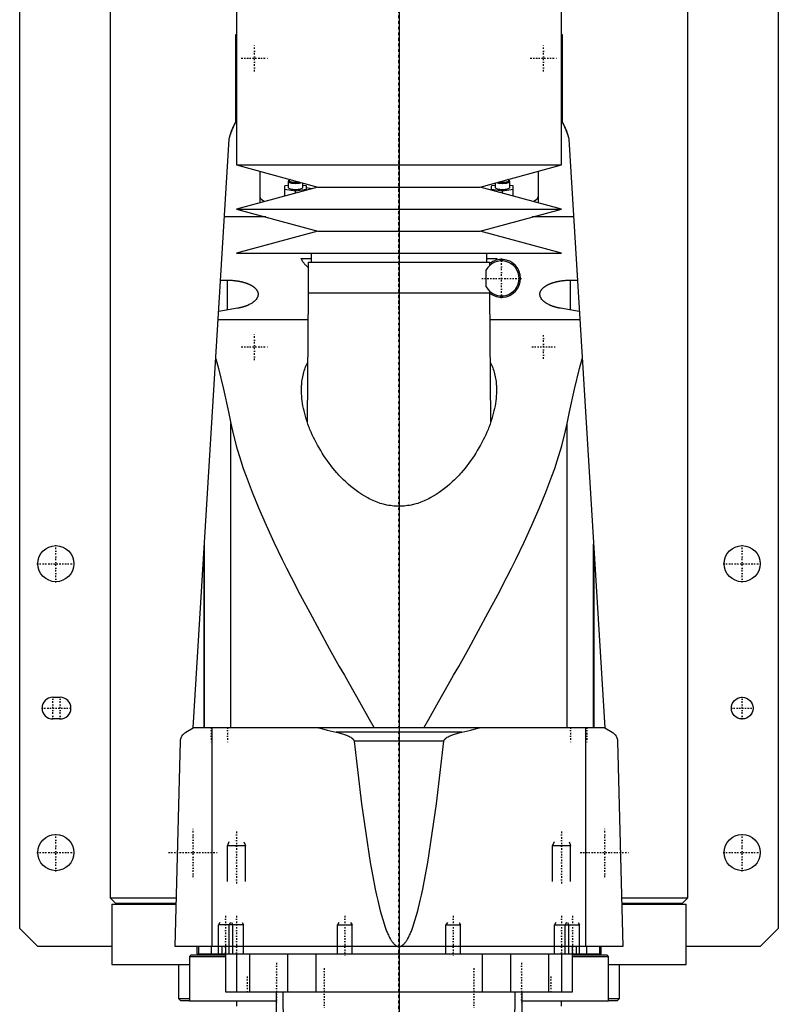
# Model space of a CAD drawing. Extents: x -105 to 105, y -139 to 487.
# Tile 4 of 5: x -105 to 105, y 0 to 273. Entities that reach past the tile are written whole.
import ezdxf

# ---------------------------------------------------------------- set-up
doc = ezdxf.new("R2010")
doc.units = 0
doc.linetypes.add('CENTER', pattern=[1.5, 0.45, -0.5, 0.05, -0.5])
for name, color, linetype in [('AM_0', 7, 'CONTINUOUS'), ('AM_10', 7, 'CONTINUOUS'), ('AM_7', 7, 'CENTER')]:
    doc.layers.add(name, color=color, linetype=linetype)

msp = doc.modelspace()

# ---------------------------------------------------------------- linework, layer by layer
at = {"layer": 'AM_0', "color": 7, "linetype": 'CONTINUOUS'}
for p, q in [((-105, 21.5), (-105, 311.5)), ((105, 311.5), (105, 21.5)), ((-45, 300.5), (-45, 232.9)), ((45, 232.9), (45, 300.5)), ((-80, 291.5), (-80, 30)), ((80, 30), (80, 291.5)), ((-45.21, 244.67), (-45.21, 269)), ((-45.21, 269), (-45.01, 269)), ((45.01, 269), (45.21, 269)), ((45.21, 269), (45.21, 244.67)), ((-57, 77.05), (-47, 240)), ((47, 240), (57, 77.05)), ((-45, 232.9), (-22.5, 226.8)), ((-45, 232.9), (45, 232.9)), ((22.5, 226.8), (45, 232.9)), ((-38.5, 231.14), (-38.5, 222.46)), ((38.5, 231.14), (38.5, 222.46)), ((-22.5, 226.8), (-45, 220.7)), ((-30.65, 227.26), (-31.65, 227.11)), ((-31.65, 224.32), (-31.65, 227.11)), ((-30.58, 228.47), (-30.65, 228.33)), ((-30.65, 228.33), (-30.65, 226.64)), ((-30.34, 228.69), (-30.58, 228.47)), ((-26.65, 226.64), (-26.65, 227.93)), ((-25.65, 227.11), (-26.65, 227.26)), ((-25.65, 225.95), (-25.65, 227.11)), ((-25.65, 226.67), (-24.13, 226.36)), ((-22.5, 226.8), (22.5, 226.8)), ((45, 220.7), (22.5, 226.8)), ((26.65, 227.26), (25.65, 227.11)), ((25.65, 225.95), (25.65, 227.11)), ((26.65, 227.93), (26.65, 226.64)), ((30.58, 228.47), (30.34, 228.69)), ((30.65, 228.33), (30.58, 228.47)), ((30.65, 226.64), (30.65, 228.33)), ((31.65, 227.11), (30.65, 227.26)), ((31.65, 224.32), (31.65, 227.11)), ((-31.65, 226.21), (-28.65, 225.77)), ((-28.65, 225.77), (-25.65, 226.21)), ((-28.65, 225.13), (-28.65, 225.77)), ((25.65, 226.21), (28.65, 225.77)), ((28.65, 225.77), (31.65, 226.21)), ((28.65, 225.13), (28.65, 225.77)), ((-36.89, 218.5), (-48.32, 218.5)), ((-45, 220.7), (-22.5, 214.6)), ((-45, 220.7), (45, 220.7)), ((22.5, 214.6), (45, 220.7)), ((48.32, 218.5), (36.89, 218.5)), ((-22.5, 214.6), (-45, 208.5)), ((-22.5, 214.6), (22.5, 214.6)), ((45, 208.5), (22.5, 214.6)), ((-45, 208.5), (45, 208.5)), ((-24.35, 208.5), (-24.35, 206)), ((24.35, 206), (24.35, 208.5)), ((-27.08, 207), (-24.35, 207)), ((-25.15, 206), (-25.15, 197.5)), ((-25.15, 206), (25.15, 206)), ((24.35, 207), (27.08, 207)), ((25.15, 205.1), (25.15, 206)), ((24.16, 199.15), (24.16, 203.85)), ((-49.39, 201.01), (-47.5, 201.01)), ((-47.5, 192.75), (-47.5, 201.01)), ((47.5, 192.75), (47.5, 201.01)), ((47.5, 201.01), (49.39, 201.01)), ((-25.18, 197.5), (-25.43, 161.82)), ((-25.18, 197.5), (25.18, 197.5)), ((25, 197.5), (25.01, 197.49)), ((25.15, 197.5), (25.15, 197.9)), ((25.43, 161.82), (25.18, 197.5)), ((-44.74, 193.21), (-49.92, 192.34)), ((49.92, 192.34), (44.74, 193.21)), ((-25.23, 190), (-50.07, 190)), ((50.07, 190), (25.23, 190)), ((-46.53, 77.05), (-46.53, 161.33)), ((46.53, 77.05), (46.53, 161.33)), ((-54, 125.94), (-54, 77.05)), ((-53.88, 77.05), (-53.88, 127.93)), ((53.88, 77.05), (53.88, 127.93)), ((54, 77.05), (54, 125.94)), ((-95.82, 85.5), (-93.82, 85.5)), ((-93.82, 79.5), (-95.82, 79.5)), ((-59, 75.85), (-57, 77.05)), ((57, 77.05), (-57, 77.05)), ((-51.74, 16.5), (-51.74, 77.05)), ((51.74, 16.5), (51.74, 77.05)), ((57, 77.05), (59, 75.85)), ((17.41, 75.85), (-17.41, 75.85)), ((-62, 16.5), (-60.5, 73.35)), ((12.4, 73.35), (-12.4, 73.35)), ((60.5, 73.35), (62, 16.5)), ((-80, 30), (-78.5, 28.5)), ((-80, 30), (-61.61, 30)), ((61.61, 30), (80, 30)), ((78.5, 28.5), (80, 30)), ((-79.5, 28.2), (-79.5, 11.5)), ((-79.5, 28.2), (-61.66, 28.2)), ((-78.5, 28.5), (-61.65, 28.5)), ((-75, 28.5), (-75, 28.2)), ((61.65, 28.5), (78.5, 28.5)), ((61.66, 28.2), (79.5, 28.2)), ((75, 28.2), (75, 28.5)), ((79.5, 11.5), (79.5, 28.2)), ((-100, 16.5), (-105, 21.5)), ((105, 21.5), (100, 16.5)), ((-79.5, 16.5), (-100, 16.5)), ((62, 16.5), (-62, 16.5)), ((-56, 16.5), (-56, 14.5)), ((-55.47, 16.5), (-55.47, 14.5)), ((-52, 16.5), (-52, 14.5)), ((-49, 16.5), (-49, 14.5)), ((-48, 16.5), (-48, 4)), ((48, 4), (48, 16.5)), ((49, 16.5), (49, 14.5)), ((52, 14.5), (52, 16.5)), ((55.47, 16.5), (55.47, 14.5)), ((56, 14.5), (56, 16.5)), ((100, 16.5), (79.5, 16.5)), ((-57.5, 14.2), (-58, 13.7)), ((-58, 13.7), (-58, 1.5)), ((-58, 13.7), (-48.01, 13.7)), ((-57.5, 14.2), (-48.01, 14.2)), ((-56, 14.5), (56, 14.5)), ((-45, 14.5), (-45, 4)), ((-41.36, 14.5), (-41.36, 4)), ((-30.85, 14.5), (-30.85, 4)), ((-23, 14.5), (-23, 4)), ((-13, 14.5), (-13, 14.5)), ((0, 14.5), (0, 4)), ((13, 14.5), (13, 14.5)), ((23, 14.5), (23, 4)), ((30.85, 14.5), (30.85, 4)), ((41.36, 14.5), (41.36, 4)), ((45, 14.5), (45, 4)), ((48.01, 14.2), (57.5, 14.2)), ((48.01, 13.7), (58, 13.7)), ((58, 13.7), (57.5, 14.2)), ((58, 1.5), (58, 13.7)), ((-79.5, 11.5), (-58.06, 11.5)), ((-61, 11.5), (-61, 2.08)), ((58.06, 11.5), (79.5, 11.5)), ((61, 2.08), (61, 11.5)), ((-48, 4), (48, 4)), ((-34, 4), (-34, -7)), ((-32.18, 4), (-32, -7.5)), ((32, -7.5), (32.18, 4)), ((34, 4), (34, -7)), ((-61, 2.08), (-60.5, 1.58)), ((-61, 2.08), (-58.04, 2.08)), ((-60.5, 1.58), (-58.02, 1.58)), ((-58, 1.5), (-34.04, 1.5)), ((-45, 1.5), (-45, 0)), ((34.04, 1.5), (58, 1.5)), ((45, 0), (45, 1.5)), ((58.02, 1.58), (60.5, 1.58)), ((58.04, 2.08), (61, 2.08)), ((60.5, 1.58), (61, 2.08))]:
    msp.add_line(p, q, dxfattribs=at)
for points in [[(-30.65, 228.33), (-30.61, 228.23), (-30.5, 228.13), (-30.32, 228.05), (-30.08, 227.97), (-29.78, 227.9), (-29.44, 227.85), (-29.08, 227.82), (-28.69, 227.81), (-28.31, 227.82), (-27.93, 227.85), (-27.59, 227.89), (-27.28, 227.95), (-27.02, 228.03)], [(-30.65, 226.64), (-30.61, 226.54), (-30.5, 226.44), (-30.31, 226.35), (-30.06, 226.27), (-29.76, 226.21), (-29.42, 226.16), (-29.04, 226.13), (-28.65, 226.12), (-28.26, 226.13), (-27.88, 226.16), (-27.54, 226.21), (-27.24, 226.27), (-26.99, 226.35), (-26.8, 226.44), (-26.69, 226.54), (-26.65, 226.64)], [(-30.34, 228.69), (-30.4, 228.6), (-30.38, 228.51), (-30.3, 228.42), (-30.15, 228.34), (-29.93, 228.26), (-29.67, 228.2), (-29.36, 228.16), (-29.02, 228.13), (-28.66, 228.12), (-28.31, 228.13), (-27.97, 228.15), (-27.66, 228.2)], [(-30.04, 228.84), (-30.22, 228.77), (-30.34, 228.69)], [(26.65, 226.64), (26.69, 226.54), (26.8, 226.44), (26.99, 226.35), (27.24, 226.27), (27.54, 226.21), (27.88, 226.16), (28.26, 226.13), (28.65, 226.12), (29.04, 226.13), (29.42, 226.16), (29.76, 226.21), (30.06, 226.27), (30.31, 226.35), (30.5, 226.44), (30.61, 226.54), (30.65, 226.64)], [(27.02, 228.03), (27.28, 227.95), (27.59, 227.89), (27.93, 227.85), (28.31, 227.82), (28.69, 227.81), (29.08, 227.82), (29.44, 227.85), (29.78, 227.9), (30.08, 227.97), (30.32, 228.05), (30.5, 228.13), (30.61, 228.23), (30.65, 228.33)], [(27.66, 228.2), (27.96, 228.15), (28.3, 228.13), (28.65, 228.12), (29, 228.13), (29.34, 228.15), (29.65, 228.2), (29.91, 228.26), (30.13, 228.33), (30.29, 228.41), (30.38, 228.5), (30.4, 228.59), (30.35, 228.68), (30.23, 228.77), (30.04, 228.84)], [(-38.5, 224.09), (-38.35, 223.65), (-37.92, 223.22), (-37.21, 222.82)], [(37.21, 222.82), (37.92, 223.22), (38.35, 223.65), (38.5, 224.09)]]:
    msp.add_lwpolyline(points, dxfattribs=at)
for points in [[(-47, 240, 0), (-46.79, 240.92, 0), (-46.2, 242.66, 0), (-45.44, 244.27, 0), (-45, 245.02, 0)], [(-47, 240, 0), (-46.97, 240.16, 0), (-46.9, 240.47, 0), (-46.82, 240.78, 0), (-46.78, 240.94, 0), (-46.74, 241.09, 0), (-46.65, 241.4, 0), (-46.55, 241.71, 0), (-46.45, 242.01, 0), (-46.34, 242.31, 0), (-46.23, 242.6, 0), (-46.17, 242.74, 0), (-46.11, 242.89, 0), (-45.99, 243.17, 0), (-45.86, 243.44, 0), (-45.74, 243.71, 0), (-45.6, 243.96, 0), (-45.47, 244.21, 0), (-45.4, 244.34, 0), (-45.34, 244.46, 0), (-45.2, 244.69, 0), (-45.07, 244.91, 0), (-45, 245.02, 0)], [(45, 245.02, 0), (45.44, 244.27, 0), (46.2, 242.66, 0), (46.79, 240.92, 0), (47, 240, 0)], [(45, 245.02, 0), (45.07, 244.91, 0), (45.2, 244.69, 0), (45.34, 244.46, 0), (45.4, 244.34, 0), (45.47, 244.21, 0), (45.6, 243.96, 0), (45.74, 243.71, 0), (45.86, 243.44, 0), (45.99, 243.17, 0), (46.11, 242.89, 0), (46.17, 242.74, 0), (46.23, 242.6, 0), (46.34, 242.31, 0), (46.45, 242.01, 0), (46.55, 241.71, 0), (46.65, 241.4, 0), (46.74, 241.09, 0), (46.78, 240.94, 0), (46.82, 240.78, 0), (46.9, 240.47, 0), (46.97, 240.16, 0), (47, 240, 0)], [(-25.15, 204.55, 0), (-25.23, 204.62, 0), (-25.38, 204.75, 0), (-25.53, 204.89, 0), (-25.6, 204.95, 0), (-25.67, 205.02, 0), (-25.8, 205.15, 0), (-25.93, 205.29, 0), (-26.06, 205.42, 0), (-26.17, 205.56, 0), (-26.29, 205.7, 0), (-26.34, 205.77, 0), (-26.39, 205.83, 0), (-26.5, 205.97, 0), (-26.59, 206.11, 0), (-26.68, 206.25, 0), (-26.77, 206.38, 0), (-26.85, 206.52, 0), (-26.89, 206.59, 0), (-26.92, 206.66, 0), (-26.99, 206.79, 0), (-27.05, 206.93, 0), (-27.08, 207, 0)], [(27.08, 207, 0), (27.05, 206.92, 0), (26.97, 206.76, 0), (26.89, 206.6, 0), (26.84, 206.52, 0)], [(-47.5, 201.01, 0), (-47.44, 201.01, 0), (-47.31, 201.01, 0), (-47.19, 201, 0), (-47.12, 201, 0), (-47.06, 201, 0), (-46.93, 201, 0), (-46.81, 200.99, 0), (-46.68, 200.99, 0), (-46.55, 200.98, 0), (-46.42, 200.98, 0), (-46.36, 200.97, 0), (-46.3, 200.97, 0), (-46.17, 200.96, 0), (-46.04, 200.95, 0), (-45.91, 200.94, 0), (-45.79, 200.93, 0), (-45.66, 200.91, 0), (-45.6, 200.91, 0), (-45.53, 200.9, 0), (-45.41, 200.89, 0), (-45.28, 200.87, 0), (-45.22, 200.86, 0), (-45.15, 200.86, 0), (-45.03, 200.84, 0), (-44.9, 200.82, 0), (-44.84, 200.81, 0), (-44.78, 200.8, 0), (-44.66, 200.78, 0), (-44.53, 200.76, 0), (-44.41, 200.74, 0), (-44.29, 200.72, 0), (-44.17, 200.7, 0), (-44.11, 200.69, 0), (-44.05, 200.67, 0), (-43.93, 200.65, 0), (-43.82, 200.63, 0), (-43.7, 200.6, 0), (-43.59, 200.57, 0), (-43.47, 200.55, 0), (-43.41, 200.53, 0), (-43.36, 200.52, 0), (-43.25, 200.49, 0), (-43.14, 200.46, 0), (-43.03, 200.43, 0), (-42.92, 200.4, 0), (-42.81, 200.37, 0), (-42.76, 200.35, 0), (-42.71, 200.33, 0), (-42.6, 200.3, 0), (-42.5, 200.27, 0), (-42.4, 200.23, 0), (-42.3, 200.2, 0), (-42.2, 200.16, 0), (-42.16, 200.15, 0), (-42.11, 200.13, 0), (-42.01, 200.09, 0), (-41.92, 200.06, 0), (-41.83, 200.02, 0), (-41.74, 199.98, 0), (-41.65, 199.95, 0), (-41.61, 199.93, 0), (-41.57, 199.91, 0), (-41.48, 199.87, 0), (-41.4, 199.83, 0), (-41.36, 199.81, 0), (-41.32, 199.79, 0), (-41.24, 199.75, 0), (-41.15, 199.71, 0), (-41.11, 199.69, 0), (-41.07, 199.67, 0), (-41, 199.63, 0), (-40.92, 199.58, 0), (-40.84, 199.54, 0), (-40.77, 199.5, 0), (-40.69, 199.45, 0), (-40.66, 199.43, 0), (-40.62, 199.41, 0), (-40.55, 199.36, 0), (-40.48, 199.31, 0), (-40.41, 199.27, 0), (-40.35, 199.22, 0), (-40.28, 199.17, 0), (-40.25, 199.15, 0), (-40.22, 199.12, 0), (-40.15, 199.08, 0), (-40.09, 199.03, 0), (-40.03, 198.98, 0), (-39.98, 198.93, 0), (-39.92, 198.88, 0), (-39.89, 198.85, 0), (-39.87, 198.83, 0), (-39.81, 198.77, 0), (-39.76, 198.72, 0), (-39.71, 198.67, 0), (-39.66, 198.62, 0), (-39.62, 198.57, 0), (-39.59, 198.54, 0), (-39.57, 198.51, 0), (-39.53, 198.46, 0), (-39.49, 198.41, 0), (-39.45, 198.35, 0), (-39.41, 198.3, 0), (-39.37, 198.25, 0), (-39.36, 198.22, 0), (-39.34, 198.19, 0), (-39.31, 198.14, 0), (-39.27, 198.08, 0), (-39.26, 198.06, 0), (-39.25, 198.03, 0), (-39.22, 197.98, 0), (-39.19, 197.92, 0), (-39.18, 197.89, 0), (-39.17, 197.87, 0), (-39.14, 197.81, 0), (-39.12, 197.76, 0), (-39.1, 197.7, 0), (-39.09, 197.65, 0), (-39.07, 197.59, 0), (-39.06, 197.56, 0), (-39.06, 197.54, 0), (-39.04, 197.48, 0), (-39.03, 197.43, 0), (-39.02, 197.37, 0), (-39.02, 197.32, 0), (-39.01, 197.27, 0), (-39.01, 197.24, 0), (-39, 197.21, 0), (-39, 197.16, 0), (-39, 197.1, 0), (-39, 197.08, 0)], [(39, 197.08, 0), (39, 197.1, 0), (39, 197.16, 0), (39, 197.21, 0), (39.01, 197.24, 0), (39.01, 197.27, 0), (39.02, 197.32, 0), (39.02, 197.37, 0), (39.03, 197.43, 0), (39.04, 197.48, 0), (39.06, 197.54, 0), (39.06, 197.57, 0), (39.07, 197.59, 0), (39.09, 197.65, 0), (39.1, 197.7, 0), (39.12, 197.76, 0), (39.14, 197.81, 0), (39.17, 197.87, 0), (39.18, 197.89, 0), (39.19, 197.92, 0), (39.22, 197.98, 0), (39.25, 198.03, 0), (39.26, 198.06, 0), (39.28, 198.09, 0), (39.31, 198.14, 0), (39.34, 198.19, 0), (39.36, 198.22, 0), (39.37, 198.25, 0), (39.41, 198.3, 0), (39.45, 198.36, 0), (39.49, 198.41, 0), (39.53, 198.46, 0), (39.57, 198.52, 0), (39.6, 198.54, 0), (39.62, 198.57, 0), (39.67, 198.62, 0), (39.71, 198.67, 0), (39.76, 198.73, 0), (39.82, 198.78, 0), (39.87, 198.83, 0), (39.9, 198.85, 0), (39.92, 198.88, 0), (39.98, 198.93, 0), (40.04, 198.98, 0), (40.1, 199.03, 0), (40.16, 199.08, 0), (40.22, 199.13, 0), (40.25, 199.15, 0), (40.28, 199.17, 0), (40.35, 199.22, 0), (40.42, 199.27, 0), (40.48, 199.32, 0), (40.55, 199.36, 0), (40.63, 199.41, 0), (40.66, 199.43, 0), (40.7, 199.45, 0), (40.77, 199.5, 0), (40.85, 199.54, 0), (40.92, 199.58, 0), (41, 199.63, 0), (41.08, 199.67, 0), (41.12, 199.69, 0), (41.16, 199.71, 0), (41.24, 199.75, 0), (41.32, 199.79, 0), (41.36, 199.81, 0), (41.4, 199.83, 0), (41.48, 199.87, 0), (41.57, 199.91, 0), (41.61, 199.93, 0), (41.66, 199.95, 0), (41.74, 199.98, 0), (41.83, 200.02, 0), (41.93, 200.06, 0), (42.02, 200.09, 0), (42.11, 200.13, 0), (42.16, 200.15, 0), (42.21, 200.17, 0), (42.31, 200.2, 0), (42.41, 200.24, 0), (42.51, 200.27, 0), (42.61, 200.3, 0), (42.71, 200.34, 0), (42.77, 200.35, 0), (42.82, 200.37, 0), (42.93, 200.4, 0), (43.03, 200.43, 0), (43.14, 200.46, 0), (43.25, 200.49, 0), (43.36, 200.52, 0), (43.42, 200.53, 0), (43.48, 200.55, 0), (43.59, 200.57, 0), (43.71, 200.6, 0), (43.82, 200.63, 0), (43.94, 200.65, 0), (44.06, 200.68, 0), (44.12, 200.69, 0), (44.18, 200.7, 0), (44.3, 200.72, 0), (44.42, 200.74, 0), (44.54, 200.77, 0), (44.66, 200.79, 0), (44.79, 200.8, 0), (44.85, 200.81, 0), (44.91, 200.82, 0), (45.03, 200.84, 0), (45.16, 200.86, 0), (45.22, 200.87, 0), (45.28, 200.87, 0), (45.41, 200.89, 0), (45.54, 200.9, 0), (45.6, 200.91, 0), (45.66, 200.92, 0), (45.79, 200.93, 0), (45.92, 200.94, 0), (46.04, 200.95, 0), (46.17, 200.96, 0), (46.3, 200.97, 0), (46.36, 200.97, 0), (46.43, 200.98, 0), (46.55, 200.98, 0), (46.68, 200.99, 0), (46.81, 200.99, 0), (46.93, 201, 0), (47.06, 201, 0), (47.12, 201, 0), (47.19, 201, 0), (47.31, 201.01, 0), (47.44, 201.01, 0), (47.5, 201.01, 0)], [(-39, 197.08, 0), (-39, 196.95, 0), (-39.04, 196.69, 0), (-39.11, 196.42, 0), (-39.16, 196.29, 0), (-39.23, 196.16, 0), (-39.38, 195.89, 0), (-39.57, 195.63, 0), (-39.8, 195.37, 0), (-40.06, 195.12, 0), (-40.36, 194.88, 0), (-40.52, 194.76, 0), (-40.69, 194.65, 0), (-41.06, 194.43, 0), (-41.45, 194.22, 0), (-41.86, 194.03, 0), (-42.12, 193.92, 0), (-42.2, 193.89, 0), (-42.28, 193.86, 0), (-42.32, 193.85, 0), (-42.36, 193.84, 0), (-42.43, 193.81, 0), (-42.52, 193.78, 0), (-42.6, 193.75, 0), (-42.68, 193.72, 0), (-42.76, 193.69, 0), (-42.8, 193.68, 0), (-42.85, 193.67, 0), (-42.93, 193.64, 0), (-43.02, 193.61, 0), (-43.06, 193.6, 0), (-43.11, 193.59, 0), (-43.19, 193.56, 0), (-43.28, 193.54, 0), (-43.33, 193.52, 0), (-43.37, 193.51, 0), (-43.46, 193.49, 0), (-43.55, 193.46, 0), (-43.64, 193.44, 0), (-43.74, 193.42, 0), (-43.83, 193.4, 0), (-43.88, 193.39, 0), (-43.92, 193.37, 0), (-44.02, 193.35, 0), (-44.11, 193.33, 0), (-44.21, 193.31, 0), (-44.3, 193.29, 0), (-44.4, 193.27, 0), (-44.45, 193.27, 0), (-44.5, 193.26, 0), (-44.6, 193.24, 0), (-44.69, 193.22, 0), (-44.74, 193.21, 0)], [(44.74, 193.21, 0), (44.69, 193.22, 0), (44.6, 193.24, 0), (44.5, 193.26, 0), (44.45, 193.27, 0), (44.4, 193.27, 0), (44.31, 193.29, 0), (44.21, 193.31, 0), (44.11, 193.33, 0), (44.02, 193.35, 0), (43.92, 193.37, 0), (43.88, 193.38, 0), (43.83, 193.4, 0), (43.74, 193.42, 0), (43.65, 193.44, 0), (43.55, 193.46, 0), (43.46, 193.49, 0), (43.37, 193.51, 0), (43.33, 193.52, 0), (43.28, 193.54, 0), (43.2, 193.56, 0), (43.11, 193.59, 0), (43.06, 193.6, 0), (43.02, 193.61, 0), (42.94, 193.64, 0), (42.85, 193.67, 0), (42.81, 193.68, 0), (42.77, 193.69, 0), (42.68, 193.72, 0), (42.6, 193.75, 0), (42.52, 193.78, 0), (42.44, 193.81, 0), (42.36, 193.83, 0), (42.32, 193.85, 0), (42.28, 193.86, 0), (42.2, 193.89, 0), (42.12, 193.92, 0), (41.86, 194.03, 0), (41.45, 194.22, 0), (41.06, 194.43, 0), (40.7, 194.65, 0), (40.53, 194.76, 0), (40.36, 194.88, 0), (40.06, 195.12, 0), (39.8, 195.37, 0), (39.57, 195.63, 0), (39.38, 195.89, 0), (39.23, 196.16, 0), (39.16, 196.29, 0), (39.11, 196.42, 0), (39.04, 196.69, 0), (39, 196.95, 0), (39, 197.08, 0)], [(-50.73, 179.26, 0), (-49.98, 176.55, 0), (-48.54, 170.79, 0), (-47.18, 164.59, 0), (-46.53, 161.33, 0)], [(-27, 170.57, 0), (-27, 170.78, 0), (-26.99, 171.21, 0), (-26.97, 171.64, 0), (-26.96, 171.86, 0), (-26.94, 172.08, 0), (-26.91, 172.51, 0), (-26.86, 172.94, 0), (-26.8, 173.37, 0), (-26.73, 173.8, 0), (-26.65, 174.23, 0), (-26.61, 174.44, 0), (-26.56, 174.65, 0), (-26.46, 175.07, 0), (-26.34, 175.5, 0), (-26.22, 175.91, 0), (-26.08, 176.33, 0), (-25.93, 176.74, 0), (-25.85, 176.94, 0), (-25.77, 177.15, 0), (-25.6, 177.55, 0), (-25.41, 177.95, 0), (-25.31, 178.14, 0)], [(25.31, 178.14, 0), (25.41, 177.95, 0), (25.6, 177.55, 0), (25.77, 177.15, 0), (25.85, 176.94, 0), (25.93, 176.74, 0), (26.08, 176.33, 0), (26.22, 175.91, 0), (26.34, 175.5, 0), (26.46, 175.07, 0), (26.56, 174.65, 0), (26.61, 174.44, 0), (26.65, 174.23, 0), (26.73, 173.8, 0), (26.8, 173.37, 0), (26.86, 172.94, 0), (26.91, 172.51, 0), (26.94, 172.08, 0), (26.96, 171.86, 0), (26.97, 171.64, 0), (26.99, 171.21, 0), (27, 170.78, 0), (27, 170.57, 0)], [(46.53, 161.33, 0), (47.18, 164.59, 0), (48.54, 170.79, 0), (49.98, 176.55, 0), (50.73, 179.26, 0)], [(27, 170.57, 0), (27, 170.24, 0), (26.98, 169.59, 0), (26.94, 168.93, 0), (26.91, 168.6, 0), (26.88, 168.26, 0), (26.8, 167.58, 0), (26.7, 166.9, 0), (26.58, 166.2, 0), (26.44, 165.5, 0), (26.28, 164.79, 0), (26.2, 164.43, 0), (26.11, 164.07, 0), (25.91, 163.35, 0), (25.69, 162.63, 0), (25.46, 161.9, 0), (25.2, 161.17, 0), (24.93, 160.43, 0), (24.78, 160.06, 0), (24.64, 159.69, 0), (24.33, 158.96, 0), (24, 158.22, 0), (23.83, 157.85, 0), (23.66, 157.48, 0), (23.29, 156.75, 0), (22.92, 156.01, 0), (22.72, 155.65, 0), (22.52, 155.28, 0), (22.11, 154.56, 0), (21.68, 153.83, 0), (21.24, 153.12, 0), (20.78, 152.41, 0), (20.31, 151.7, 0), (20.07, 151.35, 0), (19.82, 151.01, 0), (19.32, 150.32, 0), (18.81, 149.64, 0), (18.28, 148.97, 0), (17.74, 148.32, 0), (17.19, 147.67, 0), (16.9, 147.35, 0), (16.61, 147.03, 0), (16.01, 146.39, 0), (15.38, 145.75, 0), (14.72, 145.12, 0), (14.05, 144.5, 0), (13.34, 143.89, 0), (12.98, 143.59, 0), (12.62, 143.3, 0), (11.87, 142.72, 0), (11.1, 142.18, 0), (10.31, 141.65, 0), (9.5, 141.16, 0), (8.67, 140.69, 0), (8.25, 140.47, 0), (7.82, 140.26, 0), (6.96, 139.87, 0), (6.07, 139.52, 0), (5.18, 139.21, 0), (4.26, 138.95, 0), (3.33, 138.73, 0), (2.87, 138.65, 0), (2.39, 138.57, 0), (1.44, 138.46, 0), (0.48, 138.4, 0), (0, 138.4, 0), (-0.48, 138.4, 0), (-1.44, 138.46, 0), (-2.39, 138.57, 0), (-2.87, 138.65, 0), (-3.33, 138.73, 0), (-4.26, 138.95, 0), (-5.18, 139.21, 0), (-6.07, 139.52, 0), (-6.96, 139.87, 0), (-7.82, 140.26, 0), (-8.25, 140.47, 0), (-8.67, 140.69, 0), (-9.5, 141.16, 0), (-10.31, 141.65, 0), (-11.1, 142.18, 0), (-11.87, 142.72, 0), (-12.62, 143.3, 0), (-12.98, 143.59, 0), (-13.34, 143.89, 0), (-14.05, 144.5, 0), (-14.72, 145.12, 0), (-15.38, 145.75, 0), (-16.01, 146.39, 0), (-16.61, 147.03, 0), (-16.9, 147.35, 0), (-17.19, 147.67, 0), (-17.74, 148.32, 0), (-18.28, 148.97, 0), (-18.81, 149.64, 0), (-19.32, 150.32, 0), (-19.82, 151.01, 0), (-20.07, 151.35, 0), (-20.31, 151.7, 0), (-20.78, 152.41, 0), (-21.24, 153.12, 0), (-21.68, 153.83, 0), (-22.11, 154.56, 0), (-22.52, 155.28, 0), (-22.72, 155.65, 0), (-22.92, 156.01, 0), (-23.29, 156.75, 0), (-23.66, 157.48, 0), (-23.83, 157.85, 0), (-24, 158.22, 0), (-24.33, 158.96, 0), (-24.64, 159.69, 0), (-24.78, 160.06, 0), (-24.93, 160.43, 0), (-25.2, 161.17, 0), (-25.46, 161.9, 0), (-25.69, 162.63, 0), (-25.91, 163.35, 0), (-26.11, 164.07, 0), (-26.2, 164.43, 0), (-26.28, 164.79, 0), (-26.44, 165.5, 0), (-26.58, 166.2, 0), (-26.7, 166.9, 0), (-26.8, 167.58, 0), (-26.88, 168.26, 0), (-26.91, 168.6, 0), (-26.94, 168.93, 0), (-26.98, 169.59, 0), (-27, 170.24, 0), (-27, 170.57, 0)], [(-46.53, 161.33, 0), (-46.1, 159.28, 0), (-45.06, 155.13, 0), (-43.81, 150.97, 0), (-43.1, 148.86, 0), (-42.35, 146.7, 0), (-40.68, 142.31, 0), (-38.82, 137.79, 0), (-36.8, 133.17, 0), (-34.62, 128.45, 0), (-32.3, 123.66, 0), (-31.1, 121.24, 0), (-29.87, 118.8, 0), (-27.33, 113.89, 0), (-24.71, 108.95, 0), (-22.03, 103.98, 0), (-19.29, 99.01, 0), (-16.52, 94.06, 0), (-15.13, 91.59, 0), (-13.74, 89.13, 0), (-10.97, 84.25, 0), (-8.23, 79.43, 0), (-6.87, 77.05, 0)], [(6.87, 77.05, 0), (8.23, 79.43, 0), (10.97, 84.25, 0), (13.74, 89.13, 0), (15.13, 91.59, 0), (16.52, 94.06, 0), (19.29, 99.01, 0), (22.03, 103.98, 0), (24.71, 108.95, 0), (27.33, 113.89, 0), (29.87, 118.8, 0), (31.1, 121.24, 0), (32.3, 123.66, 0), (34.62, 128.45, 0), (36.8, 133.17, 0), (38.82, 137.79, 0), (40.68, 142.31, 0), (42.35, 146.7, 0), (43.1, 148.86, 0), (43.81, 150.97, 0), (45.06, 155.13, 0), (46.1, 159.28, 0), (46.53, 161.33, 0)], [(-22.25, 77.05, 0), (-21.46, 76.83, 0), (-19.85, 76.41, 0), (-18.23, 76.03, 0), (-17.41, 75.85, 0)], [(17.41, 75.85, 0), (18.23, 76.03, 0), (19.85, 76.41, 0), (21.46, 76.83, 0), (22.25, 77.05, 0)], [(-60.5, 73.35, 0), (-60.5, 73.35, 0), (-60.5, 73.36, 0), (-60.5, 73.37, 0), (-60.5, 73.37, 0), (-60.5, 73.37, 0), (-60.5, 73.38, 0), (-60.5, 73.38, 0), (-60.5, 73.39, 0), (-60.5, 73.39, 0), (-60.5, 73.4, 0), (-60.5, 73.4, 0), (-60.5, 73.4, 0), (-60.5, 73.41, 0), (-60.5, 73.41, 0), (-60.5, 73.43, 0), (-60.5, 73.44, 0), (-60.49, 73.45, 0), (-60.49, 73.48, 0), (-60.49, 73.5, 0), (-60.49, 73.52, 0), (-60.49, 73.54, 0), (-60.49, 73.56, 0), (-60.49, 73.57, 0), (-60.48, 73.57, 0), (-60.48, 73.59, 0), (-60.48, 73.61, 0), (-60.47, 73.65, 0), (-60.47, 73.69, 0), (-60.46, 73.73, 0), (-60.45, 73.79, 0), (-60.44, 73.85, 0), (-60.4, 74.02, 0), (-60.33, 74.26, 0), (-60.29, 74.36, 0), (-60.25, 74.45, 0), (-60.18, 74.6, 0), (-60.11, 74.74, 0), (-59.83, 75.14, 0), (-59.29, 75.66, 0), (-59, 75.85, 0)], [(-17.41, 75.85, 0), (-17.25, 75.82, 0), (-16.93, 75.75, 0), (-16.61, 75.67, 0), (-16.46, 75.63, 0), (-16.3, 75.59, 0), (-15.99, 75.51, 0), (-15.68, 75.41, 0), (-15.38, 75.32, 0), (-15.08, 75.22, 0), (-14.78, 75.11, 0), (-14.64, 75.06, 0), (-14.49, 75, 0), (-14.21, 74.88, 0), (-13.92, 74.75, 0), (-13.62, 74.59, 0), (-13.33, 74.43, 0), (-13.17, 74.32, 0), (-13.13, 74.29, 0), (-13.08, 74.26, 0), (-13.06, 74.24, 0), (-13.04, 74.22, 0), (-12.99, 74.19, 0), (-12.95, 74.16, 0), (-12.93, 74.14, 0), (-12.91, 74.12, 0), (-12.87, 74.09, 0), (-12.83, 74.05, 0), (-12.81, 74.04, 0), (-12.79, 74.02, 0), (-12.75, 73.98, 0), (-12.72, 73.94, 0), (-12.68, 73.9, 0), (-12.65, 73.86, 0), (-12.61, 73.82, 0), (-12.6, 73.8, 0), (-12.58, 73.78, 0), (-12.55, 73.73, 0), (-12.52, 73.68, 0), (-12.49, 73.63, 0), (-12.47, 73.58, 0), (-12.45, 73.53, 0), (-12.44, 73.51, 0), (-12.43, 73.48, 0), (-12.41, 73.43, 0), (-12.41, 73.4, 0), (-12.41, 73.39, 0), (-12.4, 73.38, 0), (-12.4, 73.38, 0), (-12.4, 73.37, 0), (-12.4, 73.36, 0), (-12.4, 73.35, 0), (-12.4, 73.35, 0)], [(12.4, 73.35, 0), (12.4, 73.35, 0), (12.4, 73.36, 0), (12.4, 73.37, 0), (12.4, 73.38, 0), (12.4, 73.38, 0), (12.41, 73.39, 0), (12.41, 73.4, 0), (12.41, 73.43, 0), (12.43, 73.48, 0), (12.44, 73.51, 0), (12.45, 73.53, 0), (12.47, 73.58, 0), (12.49, 73.63, 0), (12.52, 73.68, 0), (12.55, 73.73, 0), (12.58, 73.78, 0), (12.6, 73.8, 0), (12.61, 73.82, 0), (12.65, 73.86, 0), (12.68, 73.9, 0), (12.72, 73.94, 0), (12.75, 73.98, 0), (12.79, 74.02, 0), (12.81, 74.04, 0), (12.83, 74.05, 0), (12.87, 74.09, 0), (12.91, 74.12, 0), (12.93, 74.14, 0), (12.95, 74.16, 0), (12.99, 74.19, 0), (13.04, 74.22, 0), (13.06, 74.24, 0), (13.08, 74.26, 0), (13.13, 74.29, 0), (13.17, 74.32, 0), (13.33, 74.43, 0), (13.62, 74.59, 0), (13.92, 74.75, 0), (14.21, 74.88, 0), (14.49, 75, 0), (14.64, 75.06, 0), (14.78, 75.11, 0), (15.08, 75.22, 0), (15.38, 75.32, 0), (15.68, 75.41, 0), (15.99, 75.51, 0), (16.3, 75.59, 0), (16.46, 75.63, 0), (16.61, 75.67, 0), (16.93, 75.75, 0), (17.25, 75.82, 0), (17.41, 75.85, 0)], [(59, 75.85, 0), (59.29, 75.66, 0), (59.83, 75.14, 0), (60.11, 74.74, 0), (60.18, 74.6, 0), (60.25, 74.45, 0), (60.29, 74.36, 0), (60.33, 74.26, 0), (60.4, 74.02, 0), (60.44, 73.85, 0), (60.45, 73.79, 0), (60.46, 73.73, 0), (60.47, 73.69, 0), (60.47, 73.65, 0), (60.48, 73.61, 0), (60.48, 73.59, 0), (60.48, 73.57, 0), (60.49, 73.57, 0), (60.49, 73.56, 0), (60.49, 73.54, 0), (60.49, 73.52, 0), (60.49, 73.5, 0), (60.49, 73.48, 0), (60.49, 73.45, 0), (60.5, 73.44, 0), (60.5, 73.43, 0), (60.5, 73.41, 0), (60.5, 73.41, 0), (60.5, 73.4, 0), (60.5, 73.4, 0), (60.5, 73.4, 0), (60.5, 73.39, 0), (60.5, 73.39, 0), (60.5, 73.38, 0), (60.5, 73.38, 0), (60.5, 73.37, 0), (60.5, 73.37, 0), (60.5, 73.37, 0), (60.5, 73.36, 0), (60.5, 73.35, 0), (60.5, 73.35, 0)], [(-12.4, 73.35, 0), (-10.36, 56.04, 0), (-7.97, 39.77, 0), (-7.28, 35.91, 0), (-6.59, 32.39, 0), (-6.24, 30.76, 0), (-5.9, 29.22, 0), (-5.21, 26.41, 0), (-4.52, 23.94, 0), (-3.82, 21.83, 0), (-3.42, 20.76, 0), (-3.3, 20.48, 0), (-3.19, 20.2, 0), (-3.13, 20.07, 0), (-3.07, 19.94, 0), (-2.95, 19.68, 0), (-2.84, 19.44, 0), (-2.72, 19.2, 0), (-2.61, 18.98, 0), (-2.49, 18.76, 0), (-2.43, 18.66, 0), (-2.38, 18.56, 0), (-2.26, 18.36, 0), (-2.14, 18.18, 0), (-2.09, 18.09, 0), (-2.03, 18, 0), (-1.91, 17.83, 0), (-1.8, 17.68, 0), (-1.74, 17.6, 0), (-1.68, 17.53, 0), (-1.56, 17.39, 0), (-1.45, 17.27, 0), (-1.33, 17.15, 0), (-1.22, 17.04, 0), (-1.1, 16.94, 0), (-1.04, 16.9, 0), (-0.99, 16.85, 0), (-0.87, 16.78, 0), (-0.75, 16.71, 0), (-0.64, 16.65, 0), (-0.57, 16.62, 0), (-0.55, 16.61, 0), (-0.53, 16.6, 0), (-0.52, 16.6, 0), (-0.51, 16.6, 0), (-0.49, 16.59, 0), (-0.47, 16.58, 0), (-0.45, 16.58, 0), (-0.43, 16.57, 0), (-0.42, 16.56, 0), (-0.41, 16.56, 0), (-0.4, 16.56, 0), (-0.38, 16.55, 0), (-0.36, 16.55, 0), (-0.35, 16.54, 0), (-0.34, 16.54, 0), (-0.32, 16.54, 0), (-0.3, 16.53, 0), (-0.29, 16.53, 0), (-0.28, 16.53, 0), (-0.26, 16.52, 0), (-0.24, 16.52, 0), (-0.22, 16.52, 0), (-0.2, 16.51, 0), (-0.18, 16.51, 0), (-0.17, 16.51, 0), (-0.16, 16.51, 0), (-0.14, 16.51, 0), (-0.13, 16.51, 0), (-0.11, 16.5, 0), (-0.09, 16.5, 0), (-0.07, 16.5, 0), (-0.06, 16.5, 0), (-0.05, 16.5, 0), (-0.03, 16.5, 0), (-0.01, 16.5, 0), (0, 16.5, 0)], [(0, 16.5, 0), (0.01, 16.5, 0), (0.03, 16.5, 0), (0.05, 16.5, 0), (0.06, 16.5, 0), (0.07, 16.5, 0), (0.09, 16.5, 0), (0.11, 16.5, 0), (0.13, 16.51, 0), (0.14, 16.51, 0), (0.16, 16.51, 0), (0.17, 16.51, 0), (0.18, 16.51, 0), (0.2, 16.51, 0), (0.22, 16.52, 0), (0.24, 16.52, 0), (0.26, 16.52, 0), (0.28, 16.53, 0), (0.29, 16.53, 0), (0.3, 16.53, 0), (0.32, 16.54, 0), (0.34, 16.54, 0), (0.35, 16.54, 0), (0.36, 16.55, 0), (0.38, 16.55, 0), (0.4, 16.56, 0), (0.41, 16.56, 0), (0.42, 16.56, 0), (0.43, 16.57, 0), (0.45, 16.58, 0), (0.47, 16.58, 0), (0.49, 16.59, 0), (0.51, 16.6, 0), (0.52, 16.6, 0), (0.53, 16.6, 0), (0.55, 16.61, 0), (0.57, 16.62, 0), (0.59, 16.63, 0), (0.61, 16.63, 0), (0.63, 16.64, 0), (0.64, 16.65, 0), (0.65, 16.65, 0), (0.67, 16.66, 0), (0.69, 16.67, 0), (0.75, 16.71, 0), (0.87, 16.78, 0), (0.99, 16.85, 0), (1.04, 16.9, 0), (1.1, 16.94, 0), (1.22, 17.04, 0), (1.33, 17.15, 0), (1.45, 17.27, 0), (1.56, 17.39, 0), (1.68, 17.53, 0), (1.74, 17.6, 0), (1.8, 17.68, 0), (1.91, 17.83, 0), (2.03, 18, 0), (2.09, 18.09, 0), (2.14, 18.18, 0), (2.26, 18.36, 0), (2.38, 18.56, 0), (2.43, 18.66, 0), (2.49, 18.76, 0), (2.61, 18.98, 0), (2.72, 19.2, 0), (2.84, 19.44, 0), (2.95, 19.68, 0), (3.07, 19.94, 0), (3.13, 20.07, 0), (3.19, 20.2, 0), (3.3, 20.48, 0), (3.42, 20.76, 0), (3.82, 21.83, 0), (4.52, 23.94, 0), (5.21, 26.41, 0), (5.9, 29.22, 0), (6.24, 30.76, 0), (6.59, 32.39, 0), (7.28, 35.91, 0), (7.97, 39.77, 0), (10.36, 56.04, 0), (12.4, 73.35, 0)]]:
    msp.add_polyline3d(points, dxfattribs=at)
for centre, radius in [((-95, 122.5), 5), ((95, 122.5), 5), ((95, 82.5), 3), ((-95, 42.5), 5), ((95, 42.5), 5)]:
    msp.add_circle(centre, radius, dxfattribs=at)
for centre, radius, start, end in [((28.4, 201.5), 4.85, 208.9541, 151.0459), ((28.4, 201.5), 5.25, 232.114, 128.2466), ((-95.82, 82.5), 3, 90, 270), ((-93.82, 82.5), 3, 270, 90)]:
    msp.add_arc(centre, radius, start, end, dxfattribs=at)
at = {"layer": 'AM_10', "color": 7, "linetype": 'CONTINUOUS'}
for p, q in [((-47.07, 45.5), (-47.5, 44.5)), ((-47.5, 34.5), (-47.5, 44.5)), ((-47.5, 44.5), (-42.5, 44.5)), ((-42.93, 45.5), (-42.5, 44.5)), ((-42.5, 34.5), (-42.5, 44.5)), ((42.93, 45.5), (42.5, 44.5)), ((42.5, 34.5), (42.5, 44.5)), ((42.5, 44.5), (47.5, 44.5)), ((47.07, 45.5), (47.5, 44.5)), ((47.5, 34.5), (47.5, 44.5)), ((-49.62, 23.16), (-50, 22.5)), ((-50, 14.5), (-50, 22.5)), ((-43, 22.5), (-50, 22.5)), ((-46.62, 23.16), (-47, 22.5)), ((-47, 14.5), (-47, 22.5)), ((-46.38, 23.16), (-46, 22.5)), ((-46, 14.5), (-46, 22.5)), ((-43.38, 23.16), (-43, 22.5)), ((-43, 14.5), (-43, 22.5)), ((-16.62, 23.16), (-17, 22.5)), ((-17, 14.5), (-17, 22.5)), ((-17, 22.5), (-13, 22.5)), ((-13.38, 23.16), (-13, 22.5)), ((-13, 14.5), (-13, 22.5)), ((13.38, 23.16), (13, 22.5)), ((13, 14.5), (13, 22.5)), ((13, 22.5), (17, 22.5)), ((16.62, 23.16), (17, 22.5)), ((17, 14.5), (17, 22.5)), ((43.38, 23.16), (43, 22.5)), ((43, 14.5), (43, 22.5)), ((43, 22.5), (50, 22.5)), ((46.38, 23.16), (46, 22.5)), ((46, 14.5), (46, 22.5)), ((46.62, 23.16), (47, 22.5)), ((47, 14.5), (47, 22.5)), ((49.62, 23.16), (50, 22.5)), ((50, 14.5), (50, 22.5))]:
    msp.add_line(p, q, dxfattribs=at)
at = {"layer": 'AM_7', "color": 4, "linetype": 'CENTER'}
for p, q in [((0, 487.48), (0, -138.97)), ((0, 352.43), (0, -16.93)), ((0, 305.65), (0, 192.35)), ((-40, 258.82), (-40, 266.18)), ((40, 258.82), (40, 266.18)), ((-43.67, 262.5), (-36.33, 262.5)), ((36.33, 262.5), (43.67, 262.5)), ((0, 242.7), (0, -37.19)), ((28.4, 195.99), (28.4, 207.01)), ((22.89, 201.5), (33.91, 201.5)), ((-40, 178.82), (-40, 186.18)), ((40, 179.25), (40, 185.75)), ((-43.67, 182.5), (-36.33, 182.5)), ((36.75, 182.5), (43.25, 182.5)), ((-95, 117.25), (-95, 127.75)), ((95, 117.25), (95, 127.75)), ((-100.25, 122.5), (-89.75, 122.5)), ((89.75, 122.5), (100.25, 122.5)), ((-95.82, 79.35), (-95.82, 85.65)), ((-93.82, 79.35), (-93.82, 85.65)), ((95, 79.35), (95, 85.65)), ((-98.97, 82.5), (-90.67, 82.5)), ((91.85, 82.5), (98.15, 82.5)), ((-52, 77.25), (-52, 72.85)), ((-47.5, 77.25), (-47.5, 72.85)), ((47.5, 77.25), (47.5, 72.85)), ((52, 77.25), (52, 72.85)), ((-57, 35.67), (-57, 49.33)), ((57, 35.67), (57, 49.33)), ((-95, 37.25), (-95, 47.75)), ((-45, 48.35), (-45, 33.84)), ((45, 48.35), (45, 33.84)), ((95, 37.25), (95, 47.75)), ((-100.25, 42.5), (-89.75, 42.5)), ((-63.83, 42.5), (-50.17, 42.5)), ((50.17, 42.5), (63.83, 42.5)), ((89.75, 42.5), (100.25, 42.5)), ((-48, 25), (-48, 14)), ((-45, 25), (-45, 14)), ((-15, 25), (-15, 14)), ((15, 25), (15, 14)), ((45, 25), (45, 14)), ((48, 25), (48, 14)), ((0, 20.48), (0, -81.35)), ((-33.88, 12), (-33.88, 1)), ((33.88, 12), (33.88, 1)), ((-42, 8.2), (-42, 3.8)), ((-20.7, 10.5), (-20.7, -0.5)), ((20.7, 10.5), (20.7, -0.5)), ((42, 8.2), (42, 3.8))]:
    msp.add_line(p, q, dxfattribs=at)

doc.saveas('drawing.dxf')
